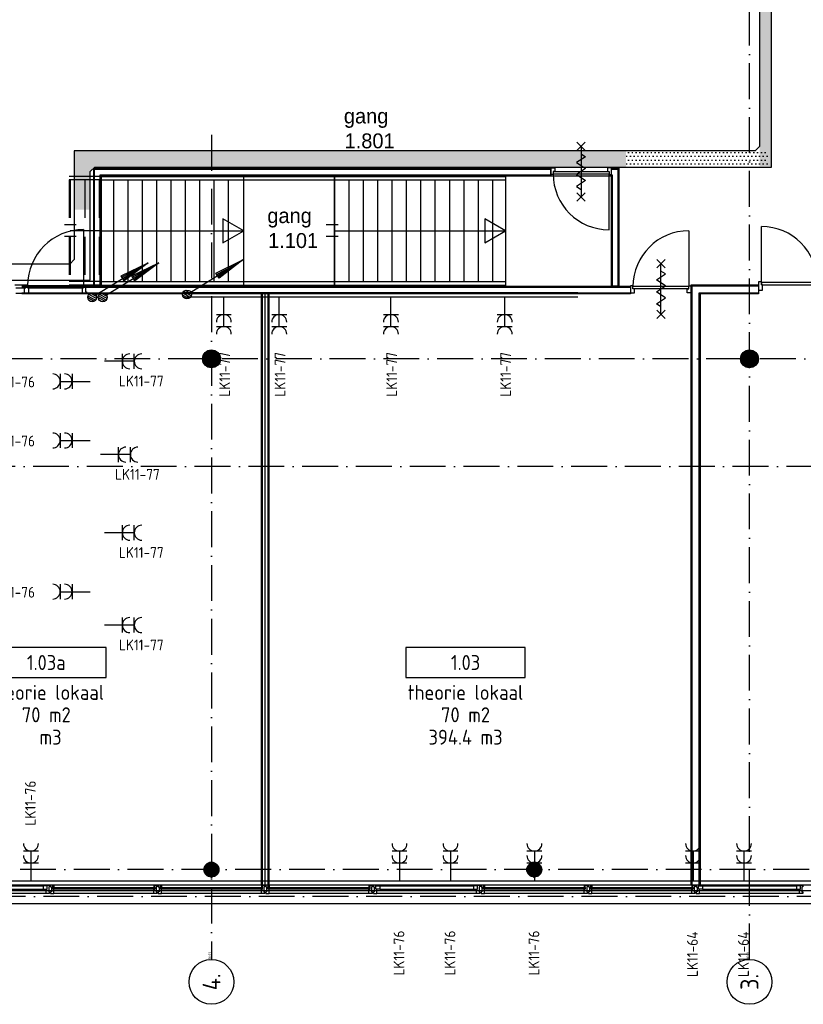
# Model space of a CAD drawing. Header units: millimetres. Extents: x 84333 to 241285, y -2244 to 84291.
# Tile 67 of 74: x 211410 to 224518, y 39772 to 56254. Entities that reach past the tile are written whole.
import ezdxf
from ezdxf.enums import TextEntityAlignment as Align

# ---------------------------------------------------------------- set-up
doc = ezdxf.new("R2010")
doc.units = ezdxf.units.MM
doc.header["$LTSCALE"] = 100
doc.linetypes.add('DASHDOT', pattern=[9, 6, -1.5, 0, -1.5])
doc.linetypes.add('HIDDEN', pattern=[9.525, 6.35, -3.175])
doc.layers.get('0').update_dxf_attribs({"linetype": 'CONTINUOUS'})
for name, color, linetype in [('AFDELING', 4, 'CONTINUOUS'), ('AL$1----_ALGEMEEN', 7, 'CONTINUOUS'), ('AL$1----_MAATVOERING', 7, 'CONTINUOUS'), ('AL$7----_STRAMIEN', 1, 'DASHDOT'), ('AL21----_BUITENWAND', 4, 'CONTINUOUS'), ('AL22----_BINNENWAND', 7, 'CONTINUOUS'), ('AL24----_TRAPPEN', 7, 'CONTINUOUS'), ('AL28----_KONSTRUKTIE', 3, 'CONTINUOUS'), ('AL31----_BUITENKOZ', 7, 'CONTINUOUS'), ('AL32----_BINNENKOZ', 7, 'CONTINUOUS'), ('AL32----_DRAAIR', 7, 'CONTINUOUS'), ('AL32----_DRAAIRICHTING', 1, 'CONTINUOUS'), ('AL65----_BEVEILIGING', 7, 'CONTINUOUS'), ('ALN-----_BLOCKNAAM', 2, 'CONTINUOUS'), ('ALXAA---_GEWBETON', 12, 'CONTINUOUS'), ('ALXOU---_GLAS', 7, 'CONTINUOUS'), ('BOUW', 8, 'CONTINUOUS'), ('EB62203-_ATTRIB', 2, 'CONTINUOUS'), ('EL6126--_PVR', 3, 'CONTINUOUS'), ('EL61303-_WANDGOOT', 3, 'CONTINUOUS'), ('EL62203-_KRACHT-WCD230', 3, 'CONTINUOUS'), ('EL6441--_DATACOM', 3, 'CONTINUOUS'), ('GEBOUWLABEL', 4, 'CONTINUOUS'), ('INHOUD', 7, 'CONTINUOUS'), ('KABELGGOOT1', 8, 'CONTINUOUS'), ('OMSCHRIJVING', 7, 'CONTINUOUS'), ('OPPERVLAK', 7, 'CONTINUOUS'), ('VOLGNUMMER', 7, 'CONTINUOUS')]:
    doc.layers.add(name, color=color, linetype=linetype)
doc.styles.add('1_8', font='ISO', dxfattribs={"height": 1.8})
doc.styles.add('2_0', font='iso', dxfattribs={"height": 200})
doc.styles.add('BURO-025', font='BUROFONT.shx', dxfattribs={"height": 250})
doc.styles.add('NORATT', font='isocp.shx')
doc.styles.get("Standard").update_dxf_attribs({"font": 'iso.shx'})
doc.styles.add('TECHNIC', font='technic_.ttf')
pattern_1 = [(8e-14, (39793.956, 199192.7), (31.75, 63.5), [0, -63.5])]

# ---------------------------------------------------------------- blocks, each defined once
blk = doc.blocks.new('ES3W2A')
for p, q in [((1.25, 2), (-1.25, 2)), ((0, 2), (0, -3)), ((1.25, 0), (-1.25, 0))]:
    blk.add_line(p, q)
for centre in [(0, 3.25), (0, 1.25)]:
    blk.add_arc(centre, 1.25, 180, 0)
at = {"style": '1_8'}
for tag, flags, p in [('VERMOGEN', 9, (-2.5, 5)), ('GROEP', 8, (0, 5)), ('SCHAK', 8, (2.5, 5)), ('GELIJK', 9, (5, 5)), ('TAL', 8, (2.5, 5)), ('KAST', 9, (7, 5))]:
    blk.add_attdef(tag, text='', height=1.8, rotation=90, dxfattribs=dict(at, flags=flags)).set_placement(p, align=Align.MIDDLE_CENTER)
at = {"style": '1_8', "width": 0.7, "flags": 8}
blk.add_attdef('DOEL', text='', height=1.8, rotation=90, dxfattribs=at).set_placement((-2.5, 5), align=Align.MIDDLE_LEFT)
at = {"style": '1_8', "flags": 9}
blk.add_attdef('M_CODE', text='', height=1.8, dxfattribs=at).set_placement((0, 0), align=Align.MIDDLE_CENTER)
blk = doc.blocks.new('ES111201')
at = {"color": 0}
for p, q in [((0.38, 0.65), (5.5, 9.53)), ((0.73, 0.15), (-0.73, 0.15)), ((0.6, 0.45), (-0.6, 0.45)), ((0.73, -0.15), (-0.73, -0.15)), ((0.6, -0.45), (-0.6, -0.45))]:
    blk.add_line(p, q, dxfattribs=at)
for points in [[(2.57, 5.45), (5.5, 9.53), (3.43, 4.95)], [(3.22, 5.07), (4.63, 8.01), (2.78, 5.32)]]:
    blk.add_lwpolyline(points, close=True, dxfattribs=at)
blk.add_circle((0, 0), 0.75, dxfattribs=at)
blk = doc.blocks.new('EH100000')
at = {"linetype": 'ByBlock'}
for p, q in [((1, 0.5), (0, 0.5)), ((1, 0.5, 1), (0, 0.5, 1)), ((0, -0.5, 1), (1, -0.5, 1)), ((1, -0.5), (0, -0.5))]:
    blk.add_line(p, q, dxfattribs=at)
at = {"linetype": 'ByBlock', "invisible_edges": 15}
for points in [[(1, -0.5), (0, -0.5), (0, 0.5), (1, 0.5)], [(0, 0.5), (1, 0.5), (1, 0.5, 1), (0, 0.5, 1)], [(0, -0.5, 1), (1, -0.5, 1), (1, -0.5), (0, -0.5)]]:
    blk.add_3dface(points, dxfattribs=at)
at = {"linetype": 'ByBlock', "style": '2_0', "flags": 8}
blk.add_attdef('FUNCTIE', text='', height=0.5, dxfattribs=at).set_placement((0.5, 0), align=Align.MIDDLE)
at = {"linetype": 'ByBlock', "flags": 9}
blk.add_attdef('SCHOT', text='', height=0.5, dxfattribs=at).set_placement((0.5, 0), align=Align.MIDDLE)
blk = doc.blocks.new('1011')
at = {"layer": 'AL$7----_STRAMIEN', "color": 7, "linetype": 'Continuous'}
blk.add_circle((-750, 0), 750, dxfattribs=at)
at = {"layer": 'AL$7----_STRAMIEN', "color": 3, "linetype": 'Continuous'}
blk.add_attdef('STR-NAAM', text='', height=600, rotation=360, dxfattribs=at).set_placement((-750, 0), align=Align.MIDDLE)
at = {"layer": 'ALN-----_BLOCKNAAM', "linetype": 'Continuous'}
blk.add_text('1011', height=100, dxfattribs=at).set_placement((0, 0))
blk = doc.blocks.new('GEBOUWLABEL')
at = {"layer": 'VOLGNUMMER'}
blk.add_lwpolyline([(-4, -1), (4, -1), (4, 1), (-4, 1)], close=True, dxfattribs=at)
at = {"color": 0, "linetype": 'ByBlock', "flags": 1}
for tag, p in [('OPPERVLAKTESOORT', (0.5, 8)), ('TERREIN', (0.5, 6.5)), ('GEBOUW', (0.5, 5)), ('GEBRUIKSFUNCTIE', (0.5, 3.5)), ('BOUWLAAG', (0.5, 2)), ('HOOGTE', (0, -6.5)), ('RUIMTEFUNCTIE', (0, -8))]:
    blk.add_attdef(tag, text='', height=1, dxfattribs=at).set_placement(p, align=Align.MIDDLE_CENTER)
at = {"layer": 'INHOUD', "color": 0, "linetype": 'ByBlock'}
blk.add_attdef('INHOUD', text='', height=1, dxfattribs=at).set_placement((0, -5), align=Align.MIDDLE_CENTER)
at = {"layer": 'OMSCHRIJVING', "color": 0, "linetype": 'ByBlock'}
blk.add_attdef('OMSCHRIJVING', text='', height=1, dxfattribs=at).set_placement((0, -2), align=Align.MIDDLE_CENTER)
at = {"layer": 'OPPERVLAK', "color": 0, "linetype": 'ByBlock'}
blk.add_attdef('OPPERVLAK', text='', height=1, dxfattribs=at).set_placement((0, -3.5), align=Align.MIDDLE_CENTER)
at = {"layer": 'VOLGNUMMER', "color": 0, "linetype": 'ByBlock'}
blk.add_attdef('VOLGNUMMER', text='', height=1, dxfattribs=at).set_placement((0, 0), align=Align.MIDDLE_CENTER)
blk = doc.blocks.new('A$C13e6995e')
at = {"layer": 'KABELGGOOT1'}
h = blk.add_hatch(dxfattribs=at)
h.set_pattern_fill('DOTS', color=256, scale=40, style=0)
h.set_pattern_definition(pattern_1)
h.paths.add_polyline_path([(139651, 56951), (139457, 56951), (139457, 56413), (139651, 56413)])
h.paths.add_polyline_path([(139651, 57657), (139457, 57657), (139457, 56951), (139651, 56951)])
h.paths.add_polyline_path([(139651, 56413), (139457, 56413), (139457, 56041), (139651, 56041)])
h.paths.add_polyline_path([(139652, 58290), (139457, 58290), (139457, 57657), (139651, 57657)])
h.paths.add_polyline_path([(139657, 69849), (139457, 69849), (139457, 58290), (139652, 58290)])
h = blk.add_hatch(dxfattribs=at)
h.set_pattern_fill('DOTS', color=256, scale=40, style=0)
h.set_pattern_definition(pattern_1)
h.paths.add_polyline_path([(129020, 56302), (127988, 56302), (127988, 55317), (128258, 55317), (128258, 55957), (128333, 56032), (129020, 56032)])
h.paths.add_polyline_path([(137221, 56302), (129020, 56302), (129020, 56032), (137221, 56032)])
h = blk.add_hatch(dxfattribs=at)
h.set_pattern_fill('DOTS', color=256, scale=40, style=0)
h.set_pattern_definition(pattern_1)
h.paths.add_polyline_path([(139215, 56302), (137221, 56302), (137221, 56032), (139215, 56032)])
h = blk.add_hatch(dxfattribs=at)
h.set_pattern_fill('DOTS', color=256, scale=40, style=0)
h.set_pattern_definition(pattern_1)
h.paths.add_polyline_path([(139581, 56301), (139189, 56301), (139189, 56039), (139581, 56039)])
at = {"layer": 'AL$1----_ALGEMEEN', "color": 8}
for p, q in [((128440, 55875), (135205, 55875)), ((128440, 55815), (135205, 55815)), ((128440, 54116), (135205, 54116)), ((128440, 54056), (135205, 54056))]:
    blk.add_line(p, q, dxfattribs=at)
at = {"layer": 'AL$1----_MAATVOERING', "color": 8}
for p, q in [((128440, 54048), (128440, 55886)), ((128440, 55886), (136975, 55886)), ((136975, 55886), (136975, 54035))]:
    blk.add_line(p, q, dxfattribs=at)
at = {"layer": 'AL$7----_STRAMIEN', "color": 1}
for p, q in [((152664, 52820), (49978, 52820)), ((152204, 51020), (4612, 51020)), ((151985, 44270), (8891, 44270)), ((152377, 43820), (9684, 43820))]:
    blk.add_line(p, q, dxfattribs=at)
for points in [[(139285, 42766), (139285, 79257)], [(130285, 56569), (130285, 42766)]]:
    blk.add_lwpolyline(points, dxfattribs=at)
at = {"layer": 'AL21----_BUITENWAND', "color": 8}
for p, q in [((114085, 43920), (146485, 43920)), ((146485, 43700), (114085, 43700))]:
    blk.add_line(p, q, dxfattribs=at)
at = {"layer": 'AL22----_BINNENWAND', "color": 8}
for p, q in [((128315, 54048), (128315, 56011)), ((128315, 56011), (135961, 56011)), ((135961, 55886), (128440, 55886)), ((128440, 55886), (128440, 54048)), ((135961, 56011), (135961, 55886)), ((136975, 56011), (137100, 56011)), ((136975, 55961), (136975, 56011)), ((136975, 54035), (136975, 55961)), ((137100, 56011), (137100, 54035)), ((128440, 54116), (127904, 54116)), ((127111, 54035), (137296, 54035)), ((137296, 53910), (127111, 53910)), ((128440, 54056), (127904, 54056)), ((128440, 54048), (128315, 54048)), ((137100, 54035), (136975, 54035)), ((137296, 54035), (137296, 53910)), ((138310, 44010), (138310, 54060)), ((138310, 54060), (139435, 54060)), ((139435, 53910), (138460, 53910)), ((138460, 53910), (138460, 44010)), ((139435, 54060), (139435, 53910)), ((138460, 44010), (138310, 44010))]:
    blk.add_line(p, q, dxfattribs=at)
at = {"layer": 'AL22----_BINNENWAND', "color": 8, "linetype": 'Continuous'}
for p, q in [((128330, 54048), (128330, 55996)), ((128330, 55996), (135961, 55996)), ((128425, 54048), (128425, 55901)), ((128425, 55901), (135961, 55901)), ((136975, 55996), (137085, 55996)), ((136975, 55901), (136990, 55901)), ((136990, 55901), (136990, 54035)), ((137085, 55996), (137085, 54035)), ((127111, 54020), (137296, 54020)), ((127111, 53925), (137296, 53925)), ((138325, 44010), (138325, 54045)), ((138325, 54045), (139435, 54045)), ((138445, 44010), (138445, 53925)), ((138445, 53925), (139435, 53925))]:
    blk.add_line(p, q, dxfattribs=at)
at = {"layer": 'AL22----_BINNENWAND', "color": 8}
for points in [[(128144, 54984), (128144, 54050)], [(126993, 54061), (127177, 54061)], [(127010, 54010), (127160, 54010)], [(127010, 53922), (127160, 53922)], [(127177, 54061), (127210, 54061), (127210, 54010), (127227, 54010), (127227, 53922), (127160, 53922), (127160, 54010), (127177, 54010), (127177, 54061), (127210, 54061)], [(127210, 54050), (128144, 54050)], [(127210, 54010), (128144, 54010)], [(128194, 54061), (128194, 54036), (128178, 54036), (128178, 53944), (128194, 53944), (128194, 53922), (128127, 53922), (128127, 54010), (128144, 54010), (128144, 54061), (128194, 54061)], [(131137, 44010), (131137, 53927)], [(131185, 44010), (131185, 53927)], [(131232, 44010), (131232, 53927)]]:
    blk.add_lwpolyline(points, dxfattribs=at)
blk.add_lwpolyline([(131122, 44010), (131122, 53927), (131247, 53927), (131247, 44010)], close=True, dxfattribs=at)
blk.add_arc((128144, 54050), 934, 90, 180, dxfattribs=at)
at = {"layer": 'AL24----_TRAPPEN', "color": 8}
for p, q in [((130824, 55885), (129551, 55885)), ((130824, 55885), (132344, 55885)), ((130824, 54046), (130824, 55885)), ((130824, 54046), (130824, 55885)), ((132344, 55885), (132344, 54046)), ((132344, 55885), (135205, 55885)), ((132344, 54046), (132344, 55885)), ((135205, 55885), (135205, 54046)), ((128644, 55815), (128644, 54116)), ((128884, 55815), (128884, 54116)), ((129124, 55815), (129124, 54116)), ((129364, 55815), (129364, 54116)), ((129604, 55815), (129604, 54116)), ((129844, 55815), (129844, 54116)), ((130084, 55815), (130084, 54116)), ((130324, 55815), (130324, 54116)), ((130564, 55815), (130564, 54116)), ((132584, 55815), (132584, 54116)), ((132824, 55815), (132824, 54116)), ((133064, 55815), (133064, 54116)), ((133304, 55815), (133304, 54116)), ((133544, 55815), (133544, 54116)), ((133784, 55815), (133784, 54116)), ((134024, 55815), (134024, 54116)), ((134264, 55815), (134264, 54116)), ((134504, 55815), (134504, 54116)), ((134744, 55815), (134744, 54116)), ((134984, 55815), (134984, 54116)), ((128024, 55066), (127824, 55066)), ((130824, 54966), (130476, 55167)), ((130476, 55167), (130476, 54764)), ((132405, 55066), (132205, 55066)), ((135205, 54966), (134856, 55167)), ((134856, 55167), (134856, 54764)), ((128440, 54966), (130824, 54966)), ((130476, 54764), (130824, 54966)), ((132344, 54966), (135205, 54966)), ((134856, 54764), (135205, 54966)), ((128024, 54866), (127824, 54866)), ((132405, 54866), (132205, 54866)), ((130324, 54169), (130324, 54116)), ((127924, 54046), (130354, 54046)), ((130387, 54046), (130824, 54046)), ((132344, 54046), (130824, 54046)), ((135205, 54046), (132344, 54046))]:
    blk.add_line(p, q, dxfattribs=at)
at = {"layer": 'AL24----_TRAPPEN', "color": 8, "linetype": 'HIDDEN'}
for p, q in [((128440, 55875), (127904, 55875)), ((127904, 55815), (127904, 54116)), ((128440, 55815), (127904, 55815)), ((127924, 55815), (127924, 54116)), ((128164, 55815), (128164, 54116)), ((128404, 55815), (128404, 54116)), ((128440, 54966), (127924, 54966))]:
    blk.add_line(p, q, dxfattribs=at)
at = {"layer": 'AL28----_KONSTRUKTIE', "color": 8}
for centre, radius in [((130285, 52820), 150), ((139285, 52820), 150), ((130285, 44270), 125), ((135685, 44270), 125)]:
    blk.add_circle(centre, radius, dxfattribs=at)
at = {"layer": 'AL31----_BUITENKOZ', "color": 8, "linetype": 'Continuous'}
for p, q in [((127537, 44010), (127576, 44010)), ((127537, 43943), (127537, 44010)), ((127576, 44010), (127576, 44004)), ((127633, 44010), (127594, 44010)), ((127594, 44010), (127594, 44004)), ((127633, 43943), (127633, 44010)), ((127638, 44005), (127638, 44010)), ((127638, 44010), (127650, 44010)), ((127650, 44010), (127650, 43973)), ((129332, 44010), (129320, 44010)), ((129320, 44010), (129320, 43973)), ((129332, 44005), (129332, 44010)), ((129337, 44010), (129376, 44010)), ((129337, 43943), (129337, 44010)), ((129376, 44010), (129376, 44004)), ((129433, 44010), (129394, 44010)), ((129394, 44010), (129394, 44004)), ((129433, 43943), (129433, 44010)), ((129438, 44005), (129438, 44010)), ((129438, 44010), (129450, 44010)), ((129450, 44010), (129450, 43973)), ((131132, 44010), (131120, 44010)), ((131120, 44010), (131120, 43973)), ((131132, 44005), (131132, 44010)), ((131137, 44010), (131176, 44010)), ((131137, 43943), (131137, 44010)), ((131176, 44010), (131176, 44004)), ((131233, 44010), (131194, 44010)), ((131194, 44010), (131194, 44004)), ((131233, 43943), (131233, 44010)), ((131238, 44005), (131238, 44010)), ((131238, 44010), (131250, 44010)), ((131250, 44010), (131250, 43973)), ((132932, 44010), (132920, 44010)), ((132920, 44010), (132920, 43973)), ((132932, 44005), (132932, 44010)), ((132937, 44010), (132976, 44010)), ((132937, 43943), (132937, 44010)), ((132976, 44010), (132976, 44004)), ((133033, 44010), (132994, 44010)), ((132994, 44010), (132994, 44004)), ((133033, 43943), (133033, 44010)), ((134737, 44010), (134776, 44010)), ((134737, 43943), (134737, 44010)), ((134776, 44010), (134776, 44004)), ((134833, 44010), (134794, 44010)), ((134794, 44010), (134794, 44004)), ((134833, 43943), (134833, 44010)), ((134838, 44005), (134838, 44010)), ((134838, 44010), (134850, 44010)), ((134850, 44010), (134850, 43973)), ((136532, 44010), (136520, 44010)), ((136520, 44010), (136520, 43973)), ((136532, 44005), (136532, 44010)), ((136537, 44010), (136576, 44010)), ((136537, 43943), (136537, 44010)), ((136576, 44010), (136576, 44004)), ((136633, 44010), (136594, 44010)), ((136594, 44010), (136594, 44004)), ((136633, 43943), (136633, 44010)), ((136638, 44005), (136638, 44010)), ((136638, 44010), (136650, 44010)), ((136650, 44010), (136650, 43973)), ((138332, 44010), (138320, 44010)), ((138320, 44010), (138320, 43973)), ((138332, 44005), (138332, 44010)), ((138337, 44010), (138376, 44010)), ((138337, 43943), (138337, 44010)), ((138376, 44010), (138376, 44004)), ((138433, 44010), (138394, 44010)), ((138394, 44010), (138394, 44004)), ((138433, 43943), (138433, 44010)), ((140137, 44010), (140176, 44010)), ((140137, 43943), (140137, 44010)), ((140176, 44010), (140176, 44004)), ((127537, 43997), (127470, 43997)), ((127470, 43997), (127470, 43943)), ((127470, 43943), (127537, 43943)), ((127520, 43890), (127520, 43943)), ((127520, 43943), (127537, 43943)), ((127520, 43882), (127520, 43890)), ((127520, 43878), (127520, 43882)), ((127520, 43871), (127520, 43878)), ((127557, 43871), (127520, 43871)), ((127537, 43943), (127537, 43997)), ((127576, 43871), (127557, 43871)), ((127576, 43981), (127562, 43981)), ((127562, 43981), (127562, 43901)), ((127562, 43901), (127576, 43901)), ((127576, 44004), (127576, 43990)), ((127576, 43990), (127576, 43990)), ((127576, 43990), (127576, 43981)), ((127576, 43901), (127576, 43891)), ((127576, 43891), (127576, 43891)), ((127576, 43891), (127576, 43877)), ((127576, 43877), (127576, 43871)), ((127594, 44004), (127594, 43990)), ((127594, 43990), (127594, 43990)), ((127594, 43990), (127594, 43980)), ((127594, 43980), (127608, 43980)), ((127608, 43900), (127594, 43900)), ((127594, 43900), (127594, 43891)), ((127594, 43891), (127594, 43891)), ((127594, 43891), (127594, 43877)), ((127594, 43877), (127594, 43871)), ((127594, 43871), (127613, 43871)), ((127608, 43980), (127608, 43900)), ((127613, 43871), (127650, 43871)), ((127633, 43973), (127633, 44005)), ((127633, 44005), (127638, 44005)), ((127650, 43973), (127633, 43973)), ((127650, 43943), (127633, 43943)), ((127650, 43890), (127650, 43943)), ((127650, 43882), (127650, 43890)), ((127650, 43878), (127650, 43882)), ((127650, 43871), (127650, 43878)), ((129320, 43973), (129337, 43973)), ((129320, 43890), (129320, 43943)), ((129320, 43943), (129337, 43943)), ((129320, 43882), (129320, 43890)), ((129320, 43878), (129320, 43882)), ((129320, 43871), (129320, 43878)), ((129357, 43871), (129320, 43871)), ((129337, 44005), (129332, 44005)), ((129337, 43973), (129337, 44005)), ((129376, 43871), (129357, 43871)), ((129376, 43981), (129362, 43981)), ((129362, 43981), (129362, 43901)), ((129362, 43901), (129376, 43901)), ((129376, 44004), (129376, 43990)), ((129376, 43990), (129376, 43990)), ((129376, 43990), (129376, 43981)), ((129376, 43901), (129376, 43891)), ((129376, 43891), (129376, 43891)), ((129376, 43891), (129376, 43877)), ((129376, 43877), (129376, 43871)), ((129394, 44004), (129394, 43990)), ((129394, 43990), (129394, 43990)), ((129394, 43990), (129394, 43980)), ((129394, 43980), (129408, 43980)), ((129408, 43900), (129394, 43900)), ((129394, 43900), (129394, 43891)), ((129394, 43891), (129394, 43891)), ((129394, 43891), (129394, 43877)), ((129394, 43877), (129394, 43871)), ((129394, 43871), (129413, 43871)), ((129408, 43980), (129408, 43900)), ((129413, 43871), (129450, 43871)), ((129433, 43973), (129433, 44005)), ((129433, 44005), (129438, 44005)), ((129450, 43973), (129433, 43973)), ((129450, 43943), (129433, 43943)), ((129450, 43890), (129450, 43943)), ((129450, 43882), (129450, 43890)), ((129450, 43878), (129450, 43882)), ((129450, 43871), (129450, 43878)), ((131120, 43973), (131137, 43973)), ((131120, 43890), (131120, 43943)), ((131120, 43943), (131137, 43943)), ((131120, 43882), (131120, 43890)), ((131120, 43878), (131120, 43882)), ((131120, 43871), (131120, 43878)), ((131157, 43871), (131120, 43871)), ((131137, 44005), (131132, 44005)), ((131137, 43973), (131137, 44005)), ((131176, 43871), (131157, 43871)), ((131176, 43981), (131162, 43981)), ((131162, 43981), (131162, 43901)), ((131162, 43901), (131176, 43901)), ((131176, 44004), (131176, 43990)), ((131176, 43990), (131176, 43990)), ((131176, 43990), (131176, 43981)), ((131176, 43901), (131176, 43891)), ((131176, 43891), (131176, 43891)), ((131176, 43891), (131176, 43877)), ((131176, 43877), (131176, 43871)), ((131194, 44004), (131194, 43990)), ((131194, 43990), (131194, 43990)), ((131194, 43990), (131194, 43980)), ((131194, 43980), (131208, 43980)), ((131208, 43900), (131194, 43900)), ((131194, 43900), (131194, 43891)), ((131194, 43891), (131194, 43891)), ((131194, 43891), (131194, 43877)), ((131194, 43877), (131194, 43871)), ((131194, 43871), (131213, 43871)), ((131208, 43980), (131208, 43900)), ((131213, 43871), (131250, 43871)), ((131233, 43973), (131233, 44005)), ((131233, 44005), (131238, 44005)), ((131250, 43973), (131233, 43973)), ((131250, 43943), (131233, 43943)), ((131250, 43890), (131250, 43943)), ((131250, 43882), (131250, 43890)), ((131250, 43878), (131250, 43882)), ((131250, 43871), (131250, 43878)), ((132920, 43973), (132937, 43973)), ((132920, 43890), (132920, 43943)), ((132920, 43943), (132937, 43943)), ((132920, 43882), (132920, 43890)), ((132920, 43878), (132920, 43882)), ((132920, 43871), (132920, 43878)), ((132957, 43871), (132920, 43871)), ((132937, 44005), (132932, 44005)), ((132937, 43973), (132937, 44005)), ((132976, 43871), (132957, 43871)), ((132976, 43981), (132962, 43981)), ((132962, 43981), (132962, 43901)), ((132962, 43901), (132976, 43901)), ((132976, 44004), (132976, 43990)), ((132976, 43990), (132976, 43990)), ((132976, 43990), (132976, 43981)), ((132976, 43901), (132976, 43891)), ((132976, 43891), (132976, 43891)), ((132976, 43891), (132976, 43877)), ((132976, 43877), (132976, 43871)), ((132994, 44004), (132994, 43990)), ((132994, 43990), (132994, 43990)), ((132994, 43990), (132994, 43980)), ((132994, 43980), (133008, 43980)), ((133008, 43900), (132994, 43900)), ((132994, 43900), (132994, 43891)), ((132994, 43891), (132994, 43891)), ((132994, 43891), (132994, 43877)), ((132994, 43877), (132994, 43871)), ((132994, 43871), (133013, 43871)), ((133008, 43980), (133008, 43900)), ((133013, 43871), (133050, 43871)), ((133033, 43943), (133033, 43997)), ((133033, 43997), (133100, 43997)), ((133050, 43943), (133033, 43943)), ((133100, 43943), (133033, 43943)), ((133050, 43890), (133050, 43943)), ((133050, 43882), (133050, 43890)), ((133050, 43878), (133050, 43882)), ((133050, 43871), (133050, 43878)), ((133100, 43997), (133100, 43943)), ((134737, 43997), (134670, 43997)), ((134670, 43997), (134670, 43943)), ((134670, 43943), (134737, 43943)), ((134720, 43890), (134720, 43943)), ((134720, 43943), (134737, 43943)), ((134720, 43882), (134720, 43890)), ((134720, 43878), (134720, 43882)), ((134720, 43871), (134720, 43878)), ((134757, 43871), (134720, 43871)), ((134737, 43943), (134737, 43997)), ((134776, 43871), (134757, 43871)), ((134776, 43981), (134762, 43981)), ((134762, 43981), (134762, 43901)), ((134762, 43901), (134776, 43901)), ((134776, 44004), (134776, 43990)), ((134776, 43990), (134776, 43990)), ((134776, 43990), (134776, 43981)), ((134776, 43901), (134776, 43891)), ((134776, 43891), (134776, 43891)), ((134776, 43891), (134776, 43877)), ((134776, 43877), (134776, 43871)), ((134794, 44004), (134794, 43990)), ((134794, 43990), (134794, 43990)), ((134794, 43990), (134794, 43980)), ((134794, 43980), (134808, 43980)), ((134808, 43900), (134794, 43900)), ((134794, 43900), (134794, 43891)), ((134794, 43891), (134794, 43891)), ((134794, 43891), (134794, 43877)), ((134794, 43877), (134794, 43871)), ((134794, 43871), (134813, 43871)), ((134808, 43980), (134808, 43900)), ((134813, 43871), (134850, 43871)), ((134833, 43973), (134833, 44005)), ((134833, 44005), (134838, 44005)), ((134850, 43973), (134833, 43973)), ((134850, 43943), (134833, 43943)), ((134850, 43890), (134850, 43943)), ((134850, 43882), (134850, 43890)), ((134850, 43878), (134850, 43882)), ((134850, 43871), (134850, 43878)), ((136520, 43973), (136537, 43973)), ((136520, 43890), (136520, 43943)), ((136520, 43943), (136537, 43943)), ((136520, 43882), (136520, 43890)), ((136520, 43878), (136520, 43882)), ((136520, 43871), (136520, 43878)), ((136557, 43871), (136520, 43871)), ((136537, 44005), (136532, 44005)), ((136537, 43973), (136537, 44005)), ((136576, 43871), (136557, 43871)), ((136576, 43981), (136562, 43981)), ((136562, 43981), (136562, 43901)), ((136562, 43901), (136576, 43901)), ((136576, 44004), (136576, 43990)), ((136576, 43990), (136576, 43990)), ((136576, 43990), (136576, 43981)), ((136576, 43901), (136576, 43891)), ((136576, 43891), (136576, 43891)), ((136576, 43891), (136576, 43877)), ((136576, 43877), (136576, 43871)), ((136594, 44004), (136594, 43990)), ((136594, 43990), (136594, 43990)), ((136594, 43990), (136594, 43980)), ((136594, 43980), (136608, 43980)), ((136608, 43900), (136594, 43900)), ((136594, 43900), (136594, 43891)), ((136594, 43891), (136594, 43891)), ((136594, 43891), (136594, 43877)), ((136594, 43877), (136594, 43871)), ((136594, 43871), (136613, 43871)), ((136608, 43980), (136608, 43900)), ((136613, 43871), (136650, 43871)), ((136633, 43973), (136633, 44005)), ((136633, 44005), (136638, 44005)), ((136650, 43973), (136633, 43973)), ((136650, 43943), (136633, 43943)), ((136650, 43890), (136650, 43943)), ((136650, 43882), (136650, 43890)), ((136650, 43878), (136650, 43882)), ((136650, 43871), (136650, 43878)), ((138320, 43973), (138337, 43973)), ((138320, 43890), (138320, 43943)), ((138320, 43943), (138337, 43943)), ((138320, 43882), (138320, 43890)), ((138320, 43878), (138320, 43882)), ((138320, 43871), (138320, 43878)), ((138357, 43871), (138320, 43871)), ((138337, 44005), (138332, 44005)), ((138337, 43973), (138337, 44005)), ((138376, 43871), (138357, 43871)), ((138376, 43981), (138362, 43981)), ((138362, 43981), (138362, 43901)), ((138362, 43901), (138376, 43901)), ((138376, 44004), (138376, 43990)), ((138376, 43990), (138376, 43990)), ((138376, 43990), (138376, 43981)), ((138376, 43901), (138376, 43891)), ((138376, 43891), (138376, 43891)), ((138376, 43891), (138376, 43877)), ((138376, 43877), (138376, 43871)), ((138394, 44004), (138394, 43990)), ((138394, 43990), (138394, 43990)), ((138394, 43990), (138394, 43980)), ((138394, 43980), (138408, 43980)), ((138408, 43900), (138394, 43900)), ((138394, 43900), (138394, 43891)), ((138394, 43891), (138394, 43891)), ((138394, 43891), (138394, 43877)), ((138394, 43877), (138394, 43871)), ((138394, 43871), (138413, 43871)), ((138408, 43980), (138408, 43900)), ((138413, 43871), (138450, 43871)), ((138433, 43943), (138433, 43997)), ((138433, 43997), (138500, 43997)), ((138450, 43943), (138433, 43943)), ((138500, 43943), (138433, 43943)), ((138450, 43890), (138450, 43943)), ((138450, 43882), (138450, 43890)), ((138450, 43878), (138450, 43882)), ((138450, 43871), (138450, 43878)), ((138500, 43997), (138500, 43943)), ((140137, 43997), (140070, 43997)), ((140070, 43997), (140070, 43943)), ((140070, 43943), (140137, 43943)), ((140120, 43890), (140120, 43943)), ((140120, 43943), (140137, 43943)), ((140120, 43882), (140120, 43890)), ((140120, 43878), (140120, 43882)), ((140120, 43871), (140120, 43878)), ((140157, 43871), (140120, 43871)), ((140137, 43943), (140137, 43997)), ((140176, 43871), (140157, 43871)), ((140176, 43981), (140162, 43981)), ((140162, 43981), (140162, 43901)), ((140162, 43901), (140176, 43901)), ((140176, 44004), (140176, 43990)), ((140176, 43990), (140176, 43990)), ((140176, 43990), (140176, 43981)), ((140176, 43901), (140176, 43891)), ((140176, 43891), (140176, 43891)), ((140176, 43891), (140176, 43877)), ((140176, 43877), (140176, 43871))]:
    blk.add_line(p, q, dxfattribs=at)
at = {"layer": 'AL31----_BUITENKOZ', "color": 8}
for p, q in [((129320, 44010), (127650, 44010)), ((131120, 44010), (129450, 44010)), ((132920, 44010), (131250, 44010)), ((136520, 44010), (134850, 44010)), ((138320, 44010), (136650, 44010)), ((127520, 43871), (125850, 43871)), ((125900, 43997), (127470, 43997)), ((125900, 43943), (127470, 43943)), ((129320, 43871), (127650, 43871)), ((131120, 43871), (129450, 43871)), ((132920, 43871), (131250, 43871)), ((134720, 43871), (133050, 43871)), ((133100, 43997), (134670, 43997)), ((133100, 43943), (134670, 43943)), ((136520, 43871), (134850, 43871)), ((138320, 43871), (136650, 43871)), ((140120, 43871), (138450, 43871)), ((138500, 43997), (140070, 43997)), ((138500, 43943), (140070, 43943))]:
    blk.add_line(p, q, dxfattribs=at)
at = {"layer": 'AL32----_BINNENKOZ', "color": 8}
for p, q in [((135961, 55904), (135961, 56018)), ((135961, 56018), (136028, 56018)), ((136001, 55904), (135961, 55904)), ((136028, 55955), (136001, 55955)), ((136001, 55955), (136001, 55904)), ((136001, 55955), (136935, 55955)), ((136001, 55915), (136935, 55915)), ((136028, 56018), (136028, 55955)), ((136975, 56018), (136908, 56018)), ((136908, 56018), (136908, 55955)), ((136908, 55955), (136935, 55955)), ((136935, 55955), (136935, 55904)), ((136935, 55904), (136975, 55904)), ((136975, 55904), (136975, 56018)), ((139485, 54112), (139435, 54112)), ((139435, 54112), (139435, 53973)), ((139485, 54061), (139485, 54112)), ((140419, 54101), (139485, 54101)), ((139485, 54101), (139485, 54061)), ((137296, 54042), (137296, 53928)), ((137336, 54042), (137296, 54042)), ((137296, 53928), (137363, 53928)), ((137336, 53991), (137336, 54042)), ((138270, 54031), (137336, 54031)), ((138270, 53991), (137336, 53991)), ((137363, 53991), (137336, 53991)), ((137363, 53928), (137363, 53991)), ((138243, 53928), (138243, 53991)), ((138243, 53991), (138270, 53991)), ((138310, 53928), (138243, 53928)), ((138270, 53991), (138270, 54042)), ((138270, 54042), (138310, 54042)), ((138310, 54042), (138310, 53928)), ((139435, 53973), (139502, 53973)), ((139485, 54061), (140419, 54061)), ((139502, 54061), (139485, 54061)), ((139502, 53973), (139502, 54061))]:
    blk.add_line(p, q, dxfattribs=at)
at = {"layer": 'AL32----_DRAAIR', "color": 8}
for p, q in [((136935, 54981), (136935, 55915)), ((138270, 54965), (138270, 54031))]:
    blk.add_line(p, q, dxfattribs=at)
for centre, start, end in [((136935, 55915), 180, 270), ((138270, 54031), 90, 180)]:
    blk.add_arc(centre, 934, start, end, dxfattribs=at)
at = {"layer": 'AL32----_DRAAIRICHTING', "color": 8}
blk.add_line((139485, 54101), (139485, 55035), dxfattribs=at)
blk.add_arc((139485, 54101), 934, 0, 90, dxfattribs=at)
at = {"layer": 'AL65----_BEVEILIGING', "color": 8, "linetype": 'Continuous'}
for p, q in [((136538, 56450), (136398, 56310)), ((136398, 56450), (136538, 56310)), ((136468, 56380), (136468, 55530)), ((136468, 56255), (136543, 56205)), ((136543, 56205), (136393, 56105)), ((136393, 56105), (136468, 56055)), ((136468, 56055), (136543, 56005)), ((136543, 56005), (136393, 55905)), ((136393, 55905), (136468, 55855)), ((136543, 55805), (136393, 55705)), ((136468, 55855), (136543, 55805)), ((136393, 55705), (136468, 55655)), ((136538, 55600), (136398, 55460)), ((136398, 55600), (136538, 55460)), ((137733, 54346), (137873, 54486)), ((137873, 54346), (137733, 54486)), ((137803, 53566), (137803, 54416)), ((137728, 54141), (137878, 54241)), ((137878, 54241), (137803, 54291)), ((137803, 54091), (137728, 54141)), ((137878, 54041), (137803, 54091)), ((137728, 53941), (137878, 54041)), ((137803, 53891), (137728, 53941)), ((137728, 53741), (137878, 53841)), ((137803, 53691), (137728, 53741)), ((137878, 53841), (137803, 53891)), ((137733, 53496), (137873, 53636)), ((137873, 53496), (137733, 53636))]:
    blk.add_line(p, q, dxfattribs=at)
at = {"layer": 'ALXAA---_GEWBETON', "color": 8}
for p, q in [((130165, 52730), (130165, 52910)), ((130185, 52708), (130185, 52932)), ((130205, 52693), (130205, 52947)), ((130225, 52683), (130225, 52958)), ((130245, 52675), (130245, 52965)), ((130265, 52671), (130265, 52969)), ((130285, 52670), (130285, 52970)), ((130305, 52671), (130305, 52969)), ((130325, 52675), (130325, 52965)), ((130345, 52683), (130345, 52958)), ((130365, 52693), (130365, 52947)), ((130385, 52708), (130385, 52932)), ((130405, 52730), (130405, 52910)), ((139165, 52730), (139165, 52910)), ((139185, 52708), (139185, 52932)), ((139205, 52693), (139205, 52947)), ((139225, 52683), (139225, 52958)), ((139245, 52675), (139245, 52965)), ((139265, 52671), (139265, 52969)), ((139285, 52670), (139285, 52970)), ((139305, 52671), (139305, 52969)), ((139325, 52675), (139325, 52965)), ((139345, 52683), (139345, 52958)), ((139365, 52693), (139365, 52947)), ((139385, 52708), (139385, 52932)), ((139405, 52730), (139405, 52910)), ((130145, 52766), (130145, 52874)), ((130425, 52766), (130425, 52874)), ((139145, 52766), (139145, 52874)), ((139425, 52766), (139425, 52874)), ((130185, 44346), (130384, 44346)), ((130205, 44366), (130365, 44366)), ((130238, 44386), (130332, 44386)), ((135585, 44346), (135784, 44346)), ((135605, 44366), (135765, 44366)), ((135638, 44386), (135732, 44386)), ((130160, 44266), (130410, 44266)), ((130161, 44286), (130409, 44286)), ((130162, 44246), (130408, 44246)), ((130165, 44306), (130405, 44306)), ((130168, 44226), (130402, 44226)), ((130173, 44326), (130397, 44326)), ((130178, 44206), (130392, 44206)), ((130193, 44186), (130377, 44186)), ((135560, 44266), (135810, 44266)), ((135561, 44286), (135809, 44286)), ((135562, 44246), (135808, 44246)), ((135565, 44306), (135805, 44306)), ((135568, 44226), (135802, 44226)), ((135573, 44326), (135797, 44326)), ((135578, 44206), (135792, 44206)), ((135593, 44186), (135777, 44186)), ((130216, 44166), (130354, 44166)), ((130272, 44146), (130298, 44146)), ((135616, 44166), (135754, 44166)), ((135672, 44146), (135698, 44146))]:
    blk.add_line(p, q, dxfattribs=at)
at = {"layer": 'ALXOU---_GLAS', "color": 8}
for p, q in [((127635, 43945), (127635, 43971)), ((127635, 43971), (129335, 43971)), ((129335, 43945), (127635, 43945)), ((129335, 43971), (129335, 43945)), ((129435, 43945), (129435, 43971)), ((129435, 43971), (131135, 43971)), ((131135, 43945), (129435, 43945)), ((131135, 43971), (131135, 43945)), ((131235, 43945), (131235, 43971)), ((131235, 43971), (132935, 43971)), ((132935, 43945), (131235, 43945)), ((132935, 43971), (132935, 43945)), ((134835, 43945), (134835, 43971)), ((134835, 43971), (136535, 43971)), ((136535, 43945), (134835, 43945)), ((136535, 43971), (136535, 43945)), ((136635, 43945), (136635, 43971)), ((136635, 43971), (138335, 43971)), ((138335, 43945), (136635, 43945)), ((138335, 43971), (138335, 43945))]:
    blk.add_line(p, q, dxfattribs=at)
at = {"layer": 'KABELGGOOT1'}
for p, q in [((139455, 69791, 3650), (139454, 56377, 2750)), ((139654, 56032, 2750), (139654, 64529, 2750)), ((139454, 56377, 2750), (139379, 56302, 2750)), ((139379, 56302, 2750), (127988, 56302, 2750)), ((127988, 56302, 2750), (127988, 54481, 2750)), ((128258, 55957, 2750), (128333, 56032, 2750)), ((128258, 54136, 2750), (128258, 55957, 2750)), ((128333, 56032, 2750), (139654, 56032, 2750)), ((127913, 54406, 2750), (117636, 54406, 2750)), ((127988, 54481, 2750), (127913, 54406, 2750)), ((106555, 54136, 2750), (128258, 54136, 2750))]:
    blk.add_line(p, q, dxfattribs=at)
at = {"layer": 'AL$7----_STRAMIEN', "xscale": 0.5, "yscale": 0.5, "zscale": 0.5, "rotation": 90.00000000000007}
for p, values in [((130285, 42766), {'STR-NAAM': '4.'}), ((139285, 42766), {'STR-NAAM': '3.'})]:
    blk.add_blockref('1011', p, dxfattribs=at).add_auto_attribs(values)
at = {"layer": 'GEBOUWLABEL', "color": 8, "xscale": 250, "yscale": 250, "zscale": 250}
for p, values in [((127522, 47737), {'VOLGNUMMER': '1.03a', 'OMSCHRIJVING': 'theorie lokaal', 'OPPERVLAK': '70 m2', 'INHOUD': ' m3'}), ((134535, 47737), {'VOLGNUMMER': '1.03', 'OMSCHRIJVING': 'theorie lokaal', 'OPPERVLAK': '70 m2', 'INHOUD': '394.4 m3'})]:
    blk.add_blockref('GEBOUWLABEL', p, dxfattribs=at).add_auto_attribs(values)
at = {"layer": 'AFDELING', "color": 8, "style": 'TECHNIC'}
for p in [(92219, 54468), (58038, 41625), (88108, 41444)]:
    blk.add_attdef('VIDE', text='', height=500, dxfattribs=at).set_placement(p, align=Align.CENTER)
blk.add_attdef('VIDE', text='', height=500, rotation=90, dxfattribs=at).set_placement((75129, 25766), align=Align.CENTER)
at = {"layer": 'BOUW', "style": 'BURO-025'}
for s, p in [('gang', (132500, 56761)), ('1.801', (132512, 56345)), ('gang', (131220, 55093)), ('1.101', (131232, 54676))]:
    blk.add_text(s, height=250, dxfattribs=at).set_placement(p)

msp = doc.modelspace()

# ---------------------------------------------------------------- linework, layer by layer
at = {"layer": 'EL61303-_WANDGOOT'}
for p, q in [((210109, 41836), (230217, 41836)), ((210109, 41770), (230217, 41770))]:
    msp.add_line(p, q, dxfattribs=at)

# ---------------------------------------------------------------- block references
at = {"layer": 'EL6126--_PVR', "xscale": 99.99999999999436, "yscale": 99.99999999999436, "zscale": 99.99999999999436, "rotation": 331.7005555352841}
for p in [(212622, 51607), (212800, 51608, -1500), (214208, 51654, -1500)]:
    msp.add_blockref('ES111201', p, dxfattribs=at)
at = {"layer": 'EL61303-_WANDGOOT', "xscale": 6575, "yscale": 65, "zscale": 120, "rotation": 180}
msp.add_blockref('EH100000', (220748, 51649), dxfattribs=at)
at = {"layer": 'EL62203-_KRACHT-WCD230'}
ref = msp.add_blockref('ES3W2A', (214825, 51317), dxfattribs=dict(at, xscale=100, yscale=100, zscale=100, rotation=180))
ref.add_attrib('GROEP', 'LK11-77', dxfattribs={"layer": 'EB62203-_ATTRIB', "color": 1, "height": 180, "rotation": 90, "style": '1_8', "flags": 8}).set_placement((214840, 49943), align=Align.MIDDLE_LEFT)
ref = msp.add_blockref('ES3W2A', (215751, 51317), dxfattribs=dict(at, xscale=100, yscale=100, zscale=100, rotation=180))
ref.add_attrib('GROEP', 'LK11-77', dxfattribs={"layer": 'EB62203-_ATTRIB', "color": 1, "height": 180, "rotation": 90, "style": '1_8', "flags": 8}).set_placement((215766, 49943), align=Align.MIDDLE_LEFT)
ref = msp.add_blockref('ES3W2A', (217619, 51317), dxfattribs=dict(at, xscale=100, yscale=100, zscale=100, rotation=180))
ref.add_attrib('GROEP', 'LK11-77', dxfattribs={"layer": 'EB62203-_ATTRIB', "color": 1, "height": 180, "rotation": 90, "style": '1_8', "flags": 8}).set_placement((217634, 49943), align=Align.MIDDLE_LEFT)
ref = msp.add_blockref('ES3W2A', (219524, 51317), dxfattribs=dict(at, xscale=100, yscale=100, zscale=100, rotation=180))
ref.add_attrib('GROEP', 'LK11-77', dxfattribs={"layer": 'EB62203-_ATTRIB', "color": 1, "height": 180, "rotation": 90, "style": '1_8', "flags": 8}).set_placement((219539, 49943), align=Align.MIDDLE_LEFT)
ref = msp.add_blockref('ES3W2A', (213127, 50535), dxfattribs=dict(at, xscale=100, yscale=100, zscale=100, rotation=270))
ref.add_attrib('GROEP', 'LK11-77', dxfattribs={"layer": 'EB62203-_ATTRIB', "color": 1, "height": 180, "style": 'NORATT', "flags": 8}).set_placement((213070, 50204), align=Align.MIDDLE_LEFT)
ref = msp.add_blockref('ES3W2A', (212287, 50199), dxfattribs=dict(at, xscale=100, yscale=100, zscale=100, rotation=90))
ref.add_attrib('GROEP', 'LK11-76', dxfattribs={"layer": 'EB62203-_ATTRIB', "color": 1, "height": 180, "style": 'NORATT', "flags": 8}).set_placement((210914, 50190), align=Align.MIDDLE_LEFT)
ref = msp.add_blockref('ES3W2A', (212287, 49210), dxfattribs=dict(at, xscale=100, yscale=100, zscale=100, rotation=90))
ref.add_attrib('GROEP', 'LK11-76', dxfattribs={"layer": 'EB62203-_ATTRIB', "color": 1, "height": 180, "style": 'NORATT', "flags": 8}).set_placement((210914, 49201), align=Align.MIDDLE_LEFT)
ref = msp.add_blockref('ES3W2A', (213062, 48974), dxfattribs=dict(at, xscale=100, yscale=100, zscale=100, rotation=270))
ref.add_attrib('GROEP', 'LK11-77', dxfattribs={"layer": 'EB62203-_ATTRIB', "color": 1, "height": 180, "style": 'NORATT', "flags": 8}).set_placement((213005, 48643), align=Align.MIDDLE_LEFT)
ref = msp.add_blockref('ES3W2A', (213127, 47666), dxfattribs=dict(at, xscale=100, yscale=100, zscale=100, rotation=270))
ref.add_attrib('GROEP', 'LK11-77', dxfattribs={"layer": 'EB62203-_ATTRIB', "color": 1, "height": 180, "style": 'NORATT', "flags": 8}).set_placement((213070, 47335), align=Align.MIDDLE_LEFT)
ref = msp.add_blockref('ES3W2A', (212287, 46679), dxfattribs=dict(at, xscale=100, yscale=100, zscale=100, rotation=90))
ref.add_attrib('GROEP', 'LK11-76', dxfattribs={"layer": 'EB62203-_ATTRIB', "color": 1, "height": 180, "style": 'NORATT', "flags": 8}).set_placement((210914, 46670), align=Align.MIDDLE_LEFT)
ref = msp.add_blockref('ES3W2A', (213127, 46119), dxfattribs=dict(at, xscale=100, yscale=100, zscale=100, rotation=270))
ref.add_attrib('GROEP', 'LK11-77', dxfattribs={"layer": 'EB62203-_ATTRIB', "color": 1, "height": 180, "style": 'NORATT', "flags": 8}).set_placement((213070, 45788), align=Align.MIDDLE_LEFT)
ref = msp.add_blockref('ES3W2A', (211598, 42136), dxfattribs=dict(at, xscale=100, yscale=100, zscale=100))
ref.add_attrib('GROEP', 'LK11-76', dxfattribs={"layer": 'EB62203-_ATTRIB', "color": 1, "height": 180, "rotation": 90, "style": 'NORATT', "flags": 8}).set_placement((211589, 42764), align=Align.MIDDLE_LEFT)
ref = msp.add_blockref('ES3W2A', (217763, 42136), dxfattribs=dict(at, xscale=100, yscale=100, zscale=100))
ref.add_attrib('GROEP', 'LK11-76', dxfattribs={"layer": 'EB62203-_ATTRIB', "color": 1, "height": 180, "rotation": 90, "style": 'NORATT', "flags": 8}).set_placement((217754, 41006), align=Align.MIDDLE_RIGHT)
ref = msp.add_blockref('ES3W2A', (218616, 42136), dxfattribs=dict(at, xscale=100, yscale=100, zscale=100))
ref.add_attrib('GROEP', 'LK11-76', dxfattribs={"layer": 'EB62203-_ATTRIB', "color": 1, "height": 180, "rotation": 90, "style": 'NORATT', "flags": 8}).set_placement((218607, 41006), align=Align.MIDDLE_RIGHT)
ref = msp.add_blockref('ES3W2A', (220021, 42136), dxfattribs=dict(at, xscale=100, yscale=100, zscale=100))
ref.add_attrib('GROEP', 'LK11-76', dxfattribs={"layer": 'EB62203-_ATTRIB', "color": 1, "height": 180, "rotation": 90, "style": 'NORATT', "flags": 8}).set_placement((220012, 41006), align=Align.MIDDLE_RIGHT)
ref = msp.add_blockref('ES3W2A', (222673, 42136), dxfattribs=dict(at, xscale=100, yscale=100, zscale=100))
ref.add_attrib('GROEP', 'LK11-64', dxfattribs={"layer": 'EB62203-_ATTRIB', "color": 1, "height": 180, "rotation": 90, "style": 'NORATT', "flags": 8}).set_placement((222664, 40990), align=Align.MIDDLE_RIGHT)
ref = msp.add_blockref('ES3W2A', (223526, 42136), dxfattribs=dict(at, xscale=100, yscale=100, zscale=100))
ref.add_attrib('GROEP', 'LK11-64', dxfattribs={"layer": 'EB62203-_ATTRIB', "color": 1, "height": 180, "rotation": 90, "style": 'NORATT', "flags": 8}).set_placement((223517, 40990), align=Align.MIDDLE_RIGHT)
at = {"layer": 'EL6441--_DATACOM'}
msp.add_blockref('A$C13e6995e', (84333, -2244), dxfattribs=at)

doc.saveas('drawing.dxf')
